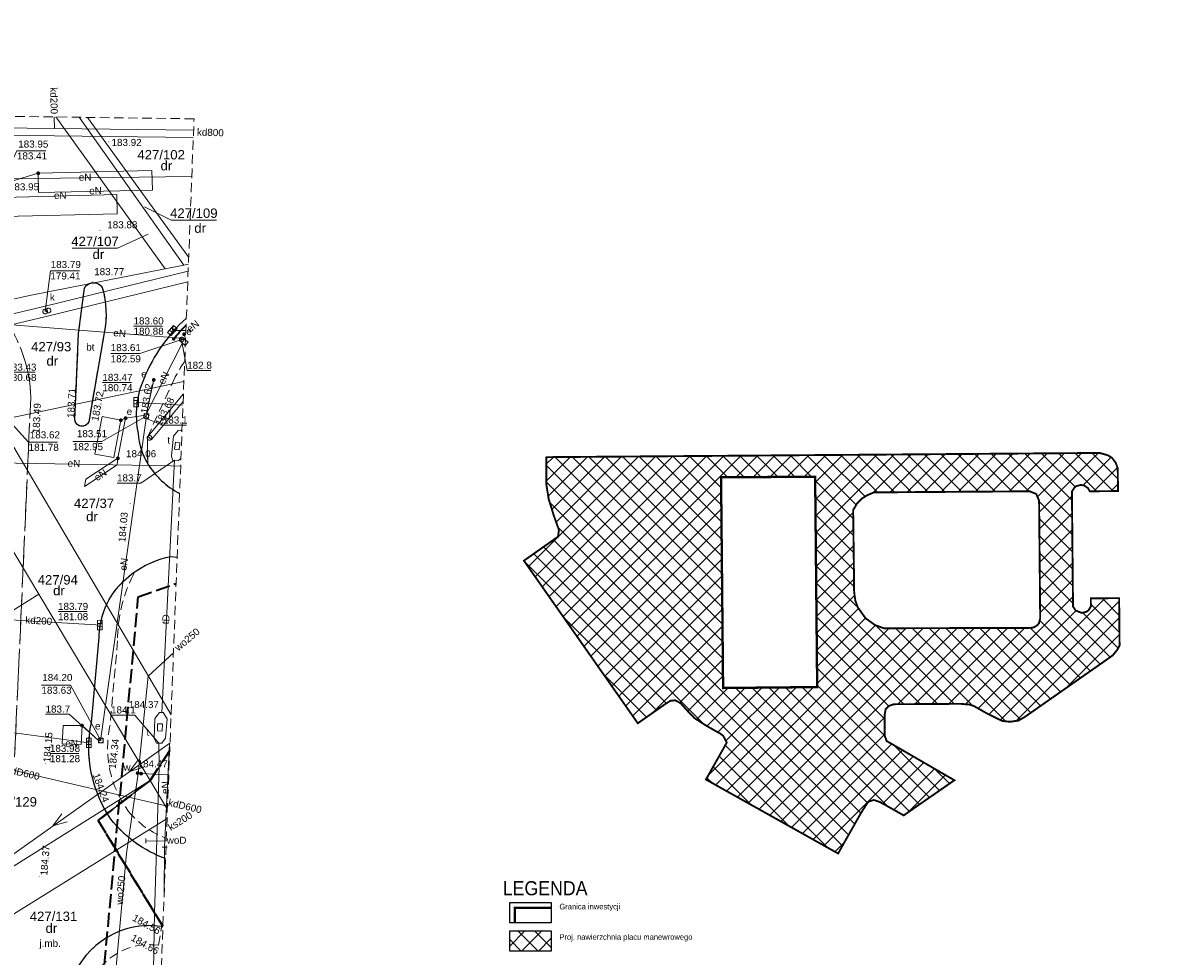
# Model space of a CAD drawing. Extents: x 8014 to 6635291, y -5609 to 5765892.
# Tile 92 of 158: x 6601312 to 6601434, y 5731761 to 5731860. Entities that reach past the tile are written whole.
import ezdxf
from ezdxf.enums import TextEntityAlignment as Align

# ---------------------------------------------------------------- set-up
doc = ezdxf.new("R2010")
doc.units = 0
for name, pattern in [('DASHED', [0.75, 0.5, -0.25]), ('HIDDEN', [0.375, 0.25, -0.125]), ('PRZER1-1', [1, 0.5, -0.5]), ('PRZER2-1', [1.5, 1, -0.5]), ('PRZER3-1', [2, 1.5, -0.5]), ('PRZER3-2', [2.5, 1.5, -1]), ('SOLID_LINE', [0])]:
    doc.linetypes.add(name, pattern=pattern)
doc.layers.get('0').update_dxf_attribs({"linetype": 'CONTINUOUS'})
for name, color, linetype in [('-granica', 12, 'DASHED'), ('A_opis', 7, 'CONTINUOUS'), ('a_zieleń', 80, 'CONTINUOUS'), ('Wiaty', 2, 'CONTINUOUS'), ('Wymiarowanie', 7, 'CONTINUOUS')]:
    doc.layers.add(name, color=color, linetype=linetype)
for name, color, linetype, lineweight in [('EGDE_O', 7, 'CONTINUOUS', 18), ('GESDZI', 7, 'CONTINUOUS', 18), ('GESDZI_O', 7, 'CONTINUOUS', 18), ('GESJOB', 7, 'CONTINUOUS', 35), ('GSLKEK', 7, 'CONTINUOUS', 18), ('GSLKOG', 7, 'CONTINUOUS', 35), ('GSLKRW', 7, 'CONTINUOUS', 25), ('GSPIPD', 7, 'CONTINUOUS', 18), ('GSPWPS', 7, 'CONTINUOUS', 13), ('GSPWPS_O', 7, 'CONTINUOUS', 13), ('GSSINN', 7, 'CONTINUOUS', 18), ('GSSINN_O', 7, 'CONTINUOUS', 18), ('GSSKOA', 7, 'CONTINUOUS', 18), ('GSSKOD', 7, 'CONTINUOUS', 18), ('GULLOB', 7, 'CONTINUOUS', 35), ('GUPIKP', 7, 'CONTINUOUS', 18), ('GUPIWZ', 7, 'CONTINUOUS', 18), ('GUPIWZ_O', 7, 'CONTINUOUS', 18), ('GUPPRZ_O', 7, 'CONTINUOUS', 18), ('GUPZCP', 7, 'CONTINUOUS', 18), ('GUSIKP', 7, 'CONTINUOUS', 18), ('OTKJ_O', 7, 'CONTINUOUS', 18)]:
    doc.layers.add(name, color=color, linetype=linetype, lineweight=lineweight)
for name, color, linetype, lineweight, true_color in [('EGUG_O', 7, 'CONTINUOUS', 18, 0x008000), ('GESUZY', 7, 'CONTINUOUS', 18, 0x008000), ('GOSRBG', 4, 'CONTINUOUS', 35, 0x00ffff), ('GULEPR', 1, 'CONTINUOUS', 18, 0xff0000), ('GULEPR_O', 1, 'CONTINUOUS', 18, 0xff0000), ('GULKPR', 7, 'CONTINUOUS', 18, 0x803300), ('GULKPR_O', 7, 'CONTINUOUS', 18, 0x803300), ('GULTPR', 7, 'CONTINUOUS', 18, 0xff9100), ('GULTPR_O', 7, 'CONTINUOUS', 18, 0xff9100), ('GULWPR', 5, 'CONTINUOUS', 18, 0x0000ff), ('GULWPR_O', 5, 'CONTINUOUS', 18, 0x0000ff), ('GUPEUT', 1, 'CONTINUOUS', 18, 0xff0000), ('GUPEUT_O', 1, 'CONTINUOUS', 18, 0xff0000), ('GUPKKS', 7, 'CONTINUOUS', 18, 0x803300), ('GUPKSD', 7, 'CONTINUOUS', 18, 0x803300), ('GUPWZA', 5, 'CONTINUOUS', 18, 0x0000ff), ('GUPWZA_O', 5, 'CONTINUOUS', 18, 0x0000ff), ('SUEP_O', 1, 'CONTINUOUS', 18, 0xff0000), ('SUKP_O', 7, 'CONTINUOUS', 18, 0x803300), ('SUWP_O', 5, 'CONTINUOUS', 18, 0x0000ff)]:
    doc.layers.add(name, color=color, linetype=linetype, lineweight=lineweight, true_color=true_color)
doc.styles.add('Arial', font='arial.ttf')
doc.styles.add('ArialCE', font='arial.ttf')

# ---------------------------------------------------------------- blocks, each defined once
blk = doc.blocks.new('D_GUPIWZ1_3')
at = {"color": 0}
blk.add_lwpolyline([(0.375, -0.25), (-0.375, -0.25), (-0.375, 0.25), (0.375, 0.25)], close=True, dxfattribs=at)
blk = doc.blocks.new('D_GUPZCP1')
at = {"color": 0}
blk.add_lwpolyline([(0, 0.25), (0, -0.25)], dxfattribs=at)
blk = doc.blocks.new('D_GUPKKS1')
at = {"color": 0}
blk.add_lwpolyline([(0.5, -0.25), (-0.5, -0.25), (-0.5, 0.25), (0.5, 0.25)], close=True, dxfattribs=at)
for points in [[(-0.175, -0.25), (-0.175, 0.25)], [(0.175, -0.25), (0.175, 0.25)]]:
    blk.add_lwpolyline(points, dxfattribs=at)
blk = doc.blocks.new('D_GUPIWZ1_1')
at = {"color": 0}
blk.add_lwpolyline([(0, 0.25), (0.064705, 0.241481), (0.125, 0.216506), (0.176777, 0.176777), (0.216506, 0.125), (0.241481, 0.064705), (0.25, 0), (0.241481, -0.064705), (0.216506, -0.125), (0.176777, -0.176777), (0.125, -0.216506), (0.064705, -0.241481), (0, -0.25), (-0.064705, -0.241481), (-0.125, -0.216506), (-0.176777, -0.176777), (-0.216506, -0.125), (-0.241481, -0.064705), (-0.25, 0), (-0.241481, 0.064705), (-0.216506, 0.125), (-0.176777, 0.176777), (-0.125, 0.216506), (-0.064705, 0.241481)], close=True, dxfattribs=at)
blk = doc.blocks.new('D_GSPWPS1')
blk.add_hatch(color=0).paths.add_polyline_path([(-0.045, 0), (-0.043467, -0.011647), (-0.038971, -0.0225), (-0.03182, -0.03182), (-0.0225, -0.038971), (-0.011647, -0.043467), (0, -0.045), (0.011647, -0.043467), (0.0225, -0.038971), (0.03182, -0.03182), (0.038971, -0.0225), (0.043467, -0.011647), (0.045, 0), (0.043467, 0.011647), (0.038971, 0.0225), (0.03182, 0.03182), (0.0225, 0.038971), (0.011647, 0.043467), (0, 0.045), (-0.011647, 0.043467), (-0.0225, 0.038971), (-0.03182, 0.03182), (-0.038971, 0.0225), (-0.043467, 0.011647)])
blk = doc.blocks.new('D_GUPKSD1_1')
at = {"color": 0}
blk.add_lwpolyline([(0, 0.25), (0.064705, 0.241481), (0.125, 0.216506), (0.176777, 0.176777), (0.216506, 0.125), (0.241481, 0.064705), (0.25, 0), (0.241481, -0.064705), (0.216506, -0.125), (0.176777, -0.176777), (0.125, -0.216506), (0.064705, -0.241481), (0, -0.25), (-0.064705, -0.241481), (-0.125, -0.216506), (-0.176777, -0.176777), (-0.216506, -0.125), (-0.241481, -0.064705), (-0.25, 0), (-0.241481, 0.064705), (-0.216506, 0.125), (-0.176777, 0.176777), (-0.125, 0.216506), (-0.064705, 0.241481)], close=True, dxfattribs=at)
blk = doc.blocks.new('D_GUPEUT1')
blk.add_hatch(color=0).paths.add_polyline_path([(-0.2, 0), (-0.193185, -0.051764), (-0.173205, -0.1), (-0.141421, -0.141421), (-0.1, -0.173205), (-0.051764, -0.193185), (0, -0.2), (0.051764, -0.193185), (0.1, -0.173205), (0.141421, -0.141421), (0.173205, -0.1), (0.193185, -0.051764), (0.2, 0), (0.193185, 0.051764), (0.173205, 0.1), (0.141421, 0.141421), (0.1, 0.173205), (0.051764, 0.193185), (0, 0.2), (-0.051764, 0.193185), (-0.1, 0.173205), (-0.141421, 0.141421), (-0.173205, 0.1), (-0.193185, 0.051764)])
blk = doc.blocks.new('D_GUPIWZ1_2')
at = {"color": 0}
blk.add_lwpolyline([(-0.25, -0.25), (0.25, -0.25), (0.25, 0.25), (-0.25, 0.25)], close=True, dxfattribs=at)
blk = doc.blocks.new('D_GUPIKP1_1')
at = {"color": 0}
blk.add_lwpolyline([(0, 0.25), (0.064705, 0.241481), (0.125, 0.216506), (0.176777, 0.176777), (0.216506, 0.125), (0.241481, 0.064705), (0.25, 0), (0.241481, -0.064705), (0.216506, -0.125), (0.176777, -0.176777), (0.125, -0.216506), (0.064705, -0.241481), (0, -0.25), (-0.064705, -0.241481), (-0.125, -0.216506), (-0.176777, -0.176777), (-0.216506, -0.125), (-0.241481, -0.064705), (-0.25, 0), (-0.241481, 0.064705), (-0.216506, 0.125), (-0.176777, 0.176777), (-0.125, 0.216506), (-0.064705, 0.241481)], close=True, dxfattribs=at)
blk = doc.blocks.new('D_GUPWZA1')
blk.add_hatch(color=0).paths.add_polyline_path([(-0.2, 0), (-0.193185, -0.051764), (-0.173205, -0.1), (-0.141421, -0.141421), (-0.1, -0.173205), (-0.051764, -0.193185), (0, -0.2), (0.051764, -0.193185), (0.1, -0.173205), (0.141421, -0.141421), (0.173205, -0.1), (0.193185, -0.051764), (0.2, 0), (0.193185, 0.051764), (0.173205, 0.1), (0.141421, 0.141421), (0.1, 0.173205), (0.051764, 0.193185), (0, 0.2), (-0.051764, 0.193185), (-0.1, 0.173205), (-0.141421, 0.141421), (-0.173205, 0.1), (-0.193185, 0.051764)])
blk = doc.blocks.new('D_GSPIPD1')
at = {"color": 0}
blk.add_lwpolyline([(0, 0.25), (0.064705, 0.241481), (0.125, 0.216506), (0.176777, 0.176777), (0.216506, 0.125), (0.241481, 0.064705), (0.25, 0), (0.241481, -0.064705), (0.216506, -0.125), (0.176777, -0.176777), (0.125, -0.216506), (0.064705, -0.241481), (0, -0.25), (-0.064705, -0.241481), (-0.125, -0.216506), (-0.176777, -0.176777), (-0.216506, -0.125), (-0.241481, -0.064705), (-0.25, 0), (-0.241481, 0.064705), (-0.216506, 0.125), (-0.176777, 0.176777), (-0.125, 0.216506), (-0.064705, 0.241481)], close=True, dxfattribs=at)
blk = doc.blocks.new('D_SUEP1')
at = {"color": 0}
blk.add_lwpolyline([(-0.75, -0.5), (0.75, 0), (-0.75, 0.5)], dxfattribs=at)
blk = doc.blocks.new('D_GSLKOG1')
blk.add_hatch(color=0).paths.add_polyline_path([(-0.175, 0), (-0.169037, -0.045293), (-0.151554, -0.0875), (-0.123744, -0.123744), (-0.0875, -0.151554), (-0.045293, -0.169037), (0, -0.175), (0.045293, -0.169037), (0.0875, -0.151554), (0.123744, -0.123744), (0.151554, -0.0875), (0.169037, -0.045293), (0.175, 0), (0.169037, 0.045293), (0.151554, 0.0875), (0.123744, 0.123744), (0.0875, 0.151554), (0.045293, 0.169037), (0, 0.175), (-0.045293, 0.169037), (-0.0875, 0.151554), (-0.123744, 0.123744), (-0.151554, 0.0875), (-0.169037, 0.045293)])
blk = doc.blocks.new('D_KTOK03')
at = {"color": 0}
blk.add_lwpolyline([(-0.75, -0.25), (0, 0.25), (0.75, -0.25)], dxfattribs=at)
blk = doc.blocks.new('D_GSLKEK2')
at = {"color": 0}
blk.add_lwpolyline([(0, 0.25), (0, -0.25)], dxfattribs=at)

msp = doc.modelspace()

# ---------------------------------------------------------------- hatches: boundary and pattern name
at = {"layer": 'a_zieleń', "transparency": 33554687}
h = msp.add_hatch(dxfattribs=at)
h.set_pattern_fill('ANSI31', color=256, scale=2, angle=0.54156)
h.set_pattern_definition([(45.54155787, (6600987.53512, 5732094.77134), (-0.1784396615, 0.175097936), [])])
edge = h.paths.add_edge_path()
edge.add_line((6601184.523, 5731785.715), (6601184.767, 5731785.473))
edge.add_line((6601184.767, 5731785.473), (6601208.79, 5731802.27))
edge.add_line((6601208.79, 5731802.27), (6601211.05, 5731814.48))
edge.add_line((6601211.05, 5731814.48), (6601142.151, 5731813.823))
edge.add_arc((6601143.698, 5731819.102), 5.501, 253.66034, 270.54751)
edge.add_line((6601143.751, 5731813.601), (6601191.034, 5731814.053))
edge.add_arc((6601191.122, 5731812.113), 1.942, 359.83741, 92.59397, ccw=False)
edge.add_line((6601193.063, 5731812.108), (6601193.074, 5731811.004))
edge.add_line((6601193.074, 5731811.004), (6601197.383, 5731811.045))
edge.add_line((6601197.383, 5731811.045), (6601197.425, 5731806.621))
edge.add_line((6601197.425, 5731806.621), (6601199.732, 5731806.642))
edge.add_line((6601199.732, 5731806.642), (6601199.803, 5731799.171))
edge.add_line((6601199.803, 5731799.171), (6601197.516, 5731797.165))
edge.add_line((6601197.516, 5731797.165), (6601194.216, 5731797.133))
edge.add_line((6601194.216, 5731797.133), (6601194.251, 5731793.47))
edge.add_arc((6601191.538, 5731793.658), 2.72, 281.08945, 356.03579, ccw=False)
edge.add_line((6601192.061, 5731790.989), (6601185.152, 5731786.156))
edge.add_arc((71774552.687, -87417922.681), 113685689.918, 124.97904394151, 124.97904432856)
h.paths.add_polyline_path([(6601204.906, 5731809.178), (6601202.577, 5731808.579), (6601203.741, 5731808.879)], flags=16)
at = {"layer": 'Wymiarowanie', "transparency": 33554687}
h = msp.add_hatch(dxfattribs=at)
h.set_pattern_fill('ANSI37', color=8, scale=0.4, style=0)
h.paths.add_polyline_path([(6601367.455, 5731813.607), (6601426.258, 5731814.055), (6601427.13, 5731813.812), (6601427.602, 5731813.515), (6601427.982, 5731813.007), (6601428.188, 5731812.412), (6601428.22, 5731810.004), (6601425.222, 5731809.975), (6601425.028, 5731810.315), (6601424.615, 5731810.597), (6601424.274, 5731810.657), (6601423.775, 5731810.524), (6601423.592, 5731810.369), (6601423.32, 5731809.957), (6601423.437, 5731797.727), (6601423.73, 5731797.292), (6601424.385, 5731797.048), (6601424.867, 5731797.172), (6601425.084, 5731797.332), (6601425.339, 5731797.747), (6601425.331, 5731798.595), (6601428.338, 5731798.623), (6601428.386, 5731793.607), (6601428.16, 5731793.165), (6601427.674, 5731792.553), (6601426.502, 5731791.723), (6601418.349, 5731786.019), (6601417.634, 5731785.604), (6601416.754, 5731785.48), (6601415.924, 5731785.561), (6601414.359, 5731786.327), (6601412.889, 5731787.159), (6601412.475, 5731787.3), (6601411.49, 5731787.388), (6601404.395, 5731787.344), (6601403.89, 5731787.172), (6601403.528, 5731786.823), (6601403.406, 5731786.169), (6601403.427, 5731783.995), (6601403.625, 5731783.431), (6601404.082, 5731783.173), (6601410.827, 5731779.264), (6601405.439, 5731775.529), (6601402.931, 5731776.944), (6601402.265, 5731777.171), (6601401.663, 5731776.969), (6601400.904, 5731775.791), (6601398.468, 5731771.48), (6601384.422, 5731779.34), (6601386.63, 5731783.259), (6601386.476, 5731783.584), (6601386.258, 5731783.983), (6601385.964, 5731784.209), (6601384.498, 5731785.037), (6601383.178, 5731785.887), (6601382.501, 5731786.6), (6601381.736, 5731787.445), (6601381.165, 5731787.759), (6601380.65, 5731787.712), (6601380.107, 5731787.372), (6601377.179, 5731785.322), (6601365.075, 5731802.602), (6601368.274, 5731804.854), (6601368.721, 5731805.165), (6601368.75, 5731805.535), (6601368.796, 5731805.868), (6601368.251, 5731807.4), (6601367.706, 5731809.152), (6601367.452, 5731810.749)])
h.paths.add_polyline_path([(6601386.028, 5731811.469), (6601396.028, 5731811.524), (6601396.245, 5731789.167), (6601386.245, 5731789.07)])
h.paths.add_polyline_path([(6601418.829, 5731809.977), (6601419.529, 5731809.691), (6601419.829, 5731808.987), (6601419.948, 5731796.471), (6601419.819, 5731795.968), (6601419.662, 5731795.759), (6601419.274, 5731795.514), (6601418.958, 5731795.459), (6601403.344, 5731795.417), (6601402.405, 5731795.753), (6601401.39, 5731796.478), (6601400.563, 5731797.636), (6601400.3, 5731798.361), (6601400.17, 5731799.3), (6601400.146, 5731801.826), (6601400.068, 5731807.975), (6601400.461, 5731808.656), (6601400.956, 5731809.178), (6601401.572, 5731809.565), (6601402.28, 5731809.861)], flags=16)
h = msp.add_hatch(dxfattribs=at)
h.set_pattern_fill('ANSI37', color=8, scale=0.4, style=0)
h.set_pattern_definition([(45, (0.9736, -26.5843), (-0.8980256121, 0.8980256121), []), (135, (0.9736, -26.5843), (-0.8980256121, -0.8980256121), [])])
h.paths.add_polyline_path([(6601363.564, 5731763.258), (6601367.973, 5731763.258), (6601367.973, 5731761.098), (6601363.564, 5731761.098)])

# ---------------------------------------------------------------- linework, layer by layer
at = {"layer": '-granica', "linetype": 'HIDDEN', "lineweight": 0, "ltscale": 4, "const_width": 0.25}
msp.add_lwpolyline([(6601364.099, 5731764.126), (6601364.099, 5731765.702), (6601367.973, 5731765.702)], dxfattribs=at)
at = {"linetype": 'ByBlock'}
msp.add_lwpolyline([(6601363.564, 5731766.286), (6601367.973, 5731766.286), (6601367.973, 5731764.126), (6601363.564, 5731764.126)], close=True, dxfattribs=at)
at = {"color": 0, "linetype": 'ByBlock'}
msp.add_lwpolyline([(6601363.564, 5731763.258), (6601367.973, 5731763.258), (6601367.973, 5731761.098), (6601363.564, 5731761.098)], close=True, dxfattribs=at)
at = {"layer": 'EGDE_O', "color": 8, "linetype": 'Continuous', "lineweight": 13, "elevation": 10.8, "flags": 128}
for points in [[(6601324.751, 5731840.216), (6601327.58, 5731838.811), (6601332.4, 5731838.811)], [(6601325.133, 5731837.317), (6601321.893, 5731835.814), (6601317.073, 5731835.814)]]:
    msp.add_lwpolyline(points, dxfattribs=at)
at = {"layer": 'GESDZI', "color": 8, "linetype": 'Continuous', "lineweight": 18, "elevation": 10.22}
for points in [[(6601328.936, 5731821.654), (6601309.16, 5731817.51), (6601301.54, 5731819.06), (6601253.79, 5731809.13), (6601242.61, 5731805.35), (6601236.48, 5731814.72), (6601212.623, 5731851.194)], [(6601215.126, 5731851.16), (6601235.65, 5731818.76), (6601243.15, 5731819.76), (6601267.27, 5731822.96), (6601271.23, 5731823.49), (6601294.37, 5731826.56), (6601295.01, 5731826.85), (6601299.23, 5731827.8), (6601312.52, 5731830.78), (6601326.95, 5731833.63), (6601328.92, 5731834.01), (6601329.415, 5731834.107)], [(6601315.314, 5731849.77), (6601326.95, 5731833.63), (6601312.52, 5731830.78), (6601299.23, 5731827.8), (6601284.253, 5731850.201)], [(6601317.803, 5731849.736), (6601328.92, 5731834.01), (6601326.95, 5731833.63), (6601315.314, 5731849.77)], [(6601329.415, 5731834.107), (6601328.92, 5731834.01), (6601317.803, 5731849.736)], [(6601318.702, 5731849.723), (6601329.443, 5731834.821)], [(6601329.443, 5731834.821), (6601318.702, 5731849.723)], [(6601327.571, 5731786.206), (6601309.16, 5731817.51), (6601328.936, 5731821.654)], [(6601327.425, 5731782.414), (6601325.34, 5731779.25), (6601313.51, 5731799.03), (6601301.54, 5731819.06), (6601309.16, 5731817.51), (6601327.571, 5731786.206)], [(6601327.184, 5731776.167), (6601325.34, 5731779.25), (6601327.425, 5731782.414)], [(6601326.279, 5731752.654), (6601322.35, 5731750.19), (6601298.13, 5731734.98), (6601295.82, 5731760.73), (6601325.34, 5731779.25), (6601319.81, 5731774.99), (6601326.706, 5731763.747)], [(6601326.706, 5731763.747), (6601319.81, 5731774.99), (6601325.34, 5731779.25), (6601327.184, 5731776.167)]]:
    msp.add_lwpolyline(points, dxfattribs=at)
for points in [[(6601313.51, 5731799.03), (6601298.66, 5731789.71), (6601301.54, 5731819.06)], [(6601325.34, 5731779.25), (6601295.82, 5731760.73), (6601298.66, 5731789.71), (6601313.51, 5731799.03)]]:
    msp.add_lwpolyline(points, close=True, dxfattribs=at)
at = {"layer": 'GESJOB', "color": 8, "linetype": 'PRZER3-2', "lineweight": 35, "elevation": 10.22}
for points in [[(6601326.706, 5731763.747), (6601319.81, 5731774.99), (6601325.34, 5731779.25), (6601327.425, 5731782.414)], [(6601327.425, 5731782.414), (6601325.34, 5731779.25), (6601319.81, 5731774.99), (6601326.706, 5731763.747)]]:
    msp.add_lwpolyline(points, dxfattribs=at)
at = {"layer": 'GESUZY', "color": 8, "linetype": 'PRZER1-1', "lineweight": 18, "elevation": 10.08}
for points in [[(6601326.706, 5731763.747), (6601319.81, 5731774.99), (6601325.34, 5731779.25), (6601327.425, 5731782.414)], [(6601327.425, 5731782.414), (6601325.34, 5731779.25), (6601319.81, 5731774.99), (6601326.706, 5731763.747)]]:
    msp.add_lwpolyline(points, dxfattribs=at)
at = {"layer": 'GOSRBG', "color": 8, "linetype": 'PRZER2-1', "lineweight": 18, "elevation": 10.04}
msp.add_lwpolyline([(6601299.084, 5731734.247), (6601325.67, 5731736.853), (6601330.011, 5731849.566), (6601060.655, 5731853.302), (6601096.398, 5731719.42), (6601107.997, 5731690.995)], close=True, dxfattribs=at)
at = {"layer": 'GSLKEK', "color": 8, "linetype": 'Continuous', "lineweight": 18, "elevation": 10.18}
for points in [[(6601328.885, 5731820.326), (6601325.097, 5731815.813)], [(6601328.853, 5731819.511), (6601325.479, 5731815.491)]]:
    msp.add_lwpolyline(points, dxfattribs=at)
at = {"layer": 'GSLKOG', "color": 8, "linetype": 'Continuous', "lineweight": 35, "elevation": 10.18}
msp.add_lwpolyline([(6601327.851, 5731826.159, -0.0366325), (6601329.166, 5731827.624)], format="xyb", dxfattribs=at)
at = {"layer": 'GSLKRW', "color": 8, "linetype": 'Continuous', "lineweight": 25, "elevation": 10.18}
msp.add_lwpolyline([(6601318.359, 5731831.566, -0.5829433), (6601320.259, 5731831.63, -0.1190555), (6601320.472, 5731826.826), (6601318.822, 5731817.374, -0.7798729), (6601317.342, 5731817.569), (6601317.742, 5731826.767)], format="xyb", close=True, dxfattribs=at)
for points in [[(6601329.195, 5731828.378, 0.1128219), (6601324.702, 5731822.003, 0.1587757), (6601324.077, 5731816.114, 0.1189386), (6601325.09, 5731812.899, 0.1359837), (6601328.477, 5731809.751)], [(6601326.983, 5731770.945, -0.1429389), (6601321.179, 5731775.126, -0.2043327), (6601319.102, 5731785.406), (6601319.913, 5731794.42, -0.1539425), (6601321.537, 5731799.309, -0.0728857), (6601323.666, 5731801.375, -0.1134011), (6601327.549, 5731803.037), (6601328.216, 5731802.965)], [(6601326.702, 5731763.64, 0.0009125), (6601326.549, 5731763.713, 0.1080687), (6601322.82, 5731763.466, 0.3319245), (6601316.341, 5731754.604), (6601315.832, 5731747.037), (6601315.615, 5731735.867)]]:
    msp.add_lwpolyline(points, format="xyb", dxfattribs=at)
at = {"layer": 'GSSINN', "color": 8, "linetype": 'PRZER2-1', "lineweight": 18, "elevation": 10.3}
for points in [[(6601301.818, 5731832.92, -0.1828963), (6601307.645, 5731826.955, -0.1006633), (6601309.595, 5731820.247), (6601309.525, 5731808.138), (6601309.374, 5731800.269), (6601309.06, 5731795.075), (6601307.956, 5731781.931), (6601307.997, 5731781.929), (6601310.945, 5731781.754), (6601312.659, 5731819.936, 0.3155687), (6601302.335, 5731833.903)], [(6601318.359, 5731831.566, -0.5829433), (6601320.259, 5731831.63, -0.1190555), (6601320.472, 5731826.826), (6601318.822, 5731817.374, -0.7798729), (6601317.342, 5731817.569), (6601317.742, 5731826.767)]]:
    msp.add_lwpolyline(points, format="xyb", close=True, dxfattribs=at)
msp.add_lwpolyline([(6601328.477, 5731809.751, -0.1359837), (6601325.09, 5731812.899), (6601325.055, 5731815.726), (6601327.964, 5731822.03, -0.037602), (6601329.016, 5731823.748)], format="xyb", dxfattribs=at)
at = {"layer": 'GSSKOA', "color": 8, "linetype": 'PRZER3-1', "lineweight": 18, "elevation": 10.18}
for points in [[(6601307.827, 5731735.104, -0.0313202), (6601308.569, 5731755.153, 0.1426429), (6601307.806, 5731760.87, 0.3315909), (6601298.398, 5731766.626), (6601297.609, 5731772.963), (6601301.205, 5731773.35, 0.0811927), (6601304.319, 5731775.194, 0.2031393), (6601307.936, 5731781.697), (6601307.956, 5731781.931), (6601310.945, 5731781.754), (6601312.659, 5731819.936, 0.3155687), (6601302.335, 5731833.903)], [(6601318.359, 5731831.566, -0.5829433), (6601320.259, 5731831.63)], [(6601318.359, 5731831.566), (6601317.742, 5731826.767), (6601317.342, 5731817.569, 0.7798729), (6601318.822, 5731817.374), (6601320.472, 5731826.826, 0.1190555), (6601320.259, 5731831.63)], [(6601329.195, 5731828.378, 0.1128219), (6601324.702, 5731822.003, 0.1587757), (6601324.077, 5731816.114)], [(6601328.477, 5731809.751, -0.1359837), (6601325.09, 5731812.899, -0.1189386), (6601324.077, 5731816.114)], [(6601321.537, 5731799.309, -0.0728857), (6601323.666, 5731801.375, -0.1134011), (6601327.549, 5731803.037), (6601328.216, 5731802.965)], [(6601321.537, 5731799.309, 0.1539425), (6601319.913, 5731794.42), (6601319.102, 5731785.406, 0.2043327), (6601321.179, 5731775.126, 0.1429389), (6601326.983, 5731770.945)], [(6601326.702, 5731763.64, 0.0009125), (6601326.549, 5731763.713, 0.1080687), (6601322.82, 5731763.466, 0.3319245), (6601316.341, 5731754.604), (6601315.832, 5731747.037), (6601315.615, 5731735.867)]]:
    msp.add_lwpolyline(points, format="xyb", dxfattribs=at)
at = {"layer": 'GSSKOD', "color": 8, "linetype": 'PRZER2-1', "lineweight": 18, "elevation": 10.18}
for points in [[(6601329.195, 5731828.378, 0.1128219), (6601324.702, 5731822.003, 0.1587757), (6601324.077, 5731816.114, 0.1189386), (6601325.09, 5731812.899), (6601325.084, 5731813.377), (6601325.055, 5731815.726), (6601327.964, 5731822.03, -0.037602), (6601329.016, 5731823.748)], [(6601326.983, 5731770.945, -0.1429389), (6601321.179, 5731775.126, -0.2043327), (6601319.102, 5731785.406), (6601319.913, 5731794.42, -0.1609564), (6601321.537, 5731799.309, -0.0709773), (6601323.666, 5731801.375), (6601323.577, 5731801.132, 0.1210211), (6601321.891, 5731794.089), (6601321.076, 5731785.06, 0.2172236), (6601323.063, 5731775.95, 0.13606), (6601327.066, 5731773.093)], [(6601326.549, 5731763.713, 0.1080687), (6601322.82, 5731763.466, 0.3319245), (6601316.341, 5731754.604), (6601315.832, 5731747.037), (6601315.615, 5731735.867)], [(6601317.603, 5731736.062, -0.0226552), (6601318.393, 5731754.981, -0.1495705), (6601319.716, 5731758.901, -0.2838141), (6601326.241, 5731761.729), (6601326.547, 5731763.574), (6601326.549, 5731763.713)]]:
    msp.add_lwpolyline(points, format="xyb", dxfattribs=at)
at = {"layer": 'GULEPR', "color": 8, "linetype": 'Continuous', "lineweight": 18, "elevation": 10.14}
for points in [[(6601304.58, 5731843.12), (6601329.774, 5731843.429)], [(6601309.62, 5731842.72), (6601309.83, 5731842.69), (6601313.46, 5731843.78)], [(6601328.7, 5731826.11), (6601328.55, 5731826.25), (6601306.14, 5731828.02), (6601305.79, 5731828.21)], [(6601324.93, 5731817.95), (6601324.96, 5731818.26), (6601328.76, 5731825.7), (6601328.7, 5731826.11)], [(6601328.7, 5731826.11), (6601329.12, 5731826.11), (6601328.96, 5731826.67)], [(6601328.7, 5731826.11), (6601329.107, 5731826.11)], [(6601324.93, 5731817.95), (6601324.96, 5731818.26), (6601325.73, 5731821.82)], [(6601324.93, 5731817.95), (6601324.91, 5731817.7), (6601320.09, 5731783.73), (6601320.12, 5731783.5)], [(6601322.74, 5731817.75), (6601321.92, 5731813.49)], [(6601322.74, 5731817.75), (6601322.23, 5731817.53)], [(6601324.93, 5731817.95), (6601324.64, 5731818.03), (6601322.74, 5731817.75)], [(6601306.96, 5731813.04), (6601327.54, 5731812.69), (6601328.589, 5731812.652)], [(6601320.12, 5731783.5), (6601319.86, 5731783.5), (6601318.94, 5731784.33), (6601318.11, 5731785.08)], [(6601294.48, 5731759.85), (6601327.456, 5731783.223)], [(6601326.89, 5731772.14), (6601327.42, 5731783.15), (6601327.454, 5731783.178)], [(6601326.843, 5731767.312), (6601326.89, 5731772.14)]]:
    msp.add_lwpolyline(points, dxfattribs=at)
for points in [[(6601313.46, 5731843.78), (6601325.54, 5731844.08), (6601325.59, 5731841.99), (6601313.49, 5731841.72)], [(6601309.77, 5731841.19), (6601321.82, 5731841.51), (6601321.85, 5731839.47), (6601309.83, 5731839.18)], [(6601322.23, 5731817.53), (6601320.26, 5731817.93), (6601319.47, 5731813.94), (6601321.5, 5731813.58)], [(6601321.92, 5731813.49), (6601321.83, 5731812.8), (6601318.38, 5731810.5), (6601318.5, 5731811.25)], [(6601318.11, 5731785.08), (6601316.11, 5731785.1), (6601315.98, 5731783.13), (6601318.02, 5731783.08)]]:
    msp.add_lwpolyline(points, close=True, dxfattribs=at)
at = {"layer": 'GULEPR', "color": 8, "linetype": 'PRZER3-1', "lineweight": 18, "elevation": 10.14}
msp.add_lwpolyline([(6601305.049, 5731734.832), (6601304.829, 5731741.217), (6601305.745, 5731756.226), (6601305.147, 5731757.072), (6601305.157, 5731757.915), (6601320.32, 5731757.703), (6601324.091, 5731798.764), (6601328.109, 5731800.188)], dxfattribs=at)
at = {"layer": 'GULKPR', "color": 8, "linetype": 'Continuous', "lineweight": 18, "elevation": 10.14}
for points in [[(6601272.798, 5731850.36), (6601273.983, 5731849.773), (6601275.57, 5731848.994), (6601306.447, 5731848.646), (6601315.177, 5731848.547), (6601329.965, 5731848.377)], [(6601271.419, 5731850.149), (6601273.629, 5731849.056), (6601275.38, 5731848.196), (6601306.438, 5731847.846), (6601315.168, 5731847.747), (6601329.934, 5731847.577)], [(6601315.143, 5731849.772), (6601315.168, 5731848.549)], [(6601284.936, 5731822.678), (6601289.134, 5731823.701), (6601314.054, 5731829.633), (6601329.387, 5731833.375)], [(6601285.197, 5731821.609), (6601289.392, 5731822.632), (6601314.312, 5731828.563), (6601329.343, 5731832.232)], [(6601327.71, 5731827.07), (6601327.985, 5731827.07), (6601329.144, 5731827.07)], [(6601323.86, 5731819.45), (6601324.11, 5731819.43), (6601328.838, 5731819.119)], [(6601320, 5731795.76), (6601319.559, 5731795.786), (6601307.45, 5731796.5)], [(6601318.83, 5731783.24), (6601318.58, 5731783.273), (6601306.85, 5731784.84)], [(6601306.64, 5731781.3), (6601323.03, 5731777.471)], [(6601323.03, 5731777.471), (6601327.197, 5731776.498)], [(6601282.83, 5731747.62), (6601286.2, 5731749.73), (6601327.147, 5731775.2)]]:
    msp.add_lwpolyline(points, dxfattribs=at)
at = {"layer": 'GULLOB', "color": 8, "linetype": 'Continuous', "lineweight": 35, "elevation": 10.12}
msp.add_lwpolyline([(6601328.64, 5731816.406), (6601328.738, 5731816.526)], dxfattribs=at)
at = {"layer": 'GULLOB', "color": 8, "linetype": 'PRZER3-1', "lineweight": 35, "elevation": 10.12}
msp.add_lwpolyline([(6601305.049, 5731734.832), (6601304.829, 5731741.217), (6601305.745, 5731756.226), (6601305.147, 5731757.072), (6601305.157, 5731757.915), (6601320.32, 5731757.703), (6601324.091, 5731798.764), (6601328.109, 5731800.188)], dxfattribs=at)
at = {"layer": 'GULTPR', "color": 8, "linetype": 'Continuous', "lineweight": 18, "elevation": 10.14}
for points in [[(6601327.943, 5731813.281), (6601326.589, 5731786.47)], [(6601326.264, 5731783.213), (6601326.313, 5731780.733)], [(6601325.825, 5731765.181), (6601326.294, 5731780.703)], [(6601325.462, 5731743.31), (6601325.6, 5731752.935), (6601325.804, 5731765.221)]]:
    msp.add_lwpolyline(points, dxfattribs=at)
at = {"layer": 'GULWPR', "color": 8, "linetype": 'Continuous', "lineweight": 18, "elevation": 10.14}
for points in [[(6601327.825, 5731792.822), (6601325.12, 5731790.34), (6601324.06, 5731779.98)], [(6601324.06, 5731779.98), (6601322.84, 5731771.47), (6601321.13, 5731752.85)], [(6601324.06, 5731779.98), (6601324.39, 5731779.97), (6601327.326, 5731779.852)], [(6601324.892, 5731772.814), (6601327.055, 5731772.804)]]:
    msp.add_lwpolyline(points, dxfattribs=at)
at = {"layer": 'GUPPRZ_O', "color": 8, "linetype": 'Continuous', "lineweight": 13, "elevation": 10.8, "flags": 128}
for points in [[(6601309.62, 5731842.72), (6601311.192, 5731846.171), (6601314.272, 5731846.171)], [(6601314.183, 5731829.098), (6601314.744, 5731833.416), (6601317.824, 5731833.416)], [(6601323.579, 5731827.539), (6601326.659, 5731827.539)], [(6601328.7, 5731826.11), (6601324.235, 5731824.612), (6601321.155, 5731824.612)], [(6601328.76, 5731825.7), (6601329.284, 5731822.824), (6601331.804, 5731822.824)], [(6601310.06, 5731822.626), (6601313.14, 5731822.626)], [(6601320.271, 5731821.538), (6601323.351, 5731821.538)], [(6601308.56, 5731819.4), (6601312.433, 5731815.196), (6601315.513, 5731815.196)], [(6601324.93, 5731817.95), (6601320.213, 5731815.271), (6601317.133, 5731815.271)], [(6601324.91, 5731817.7), (6601326.697, 5731817.009), (6601329.217, 5731817.009)], [(6601327.943, 5731813.281), (6601324.347, 5731810.855), (6601321.827, 5731810.855)], [(6601315.557, 5731797.198), (6601318.637, 5731797.198)], [(6601320.12, 5731783.5), (6601316.876, 5731789.377), (6601313.796, 5731789.377)], [(6601319.86, 5731783.5), (6601316.75, 5731786.287), (6601314.23, 5731786.287)], [(6601326.264, 5731783.213), (6601323.714, 5731786.189), (6601321.194, 5731786.189)], [(6601314.693, 5731782.108), (6601317.773, 5731782.108)]]:
    msp.add_lwpolyline(points, dxfattribs=at)
at = {"layer": 'GUSIKP', "color": 8, "linetype": 'Continuous', "lineweight": 18, "elevation": 10.14}
msp.add_lwpolyline([(6601328.733, 5731816.394), (6601328.31, 5731816.439), (6601327.841, 5731815.85), (6601327.603, 5731813.745), (6601327.732, 5731813.297), (6601328.364, 5731813.24), (6601328.62, 5731813.466)], dxfattribs=at)
msp.add_lwpolyline([(6601326.339, 5731786.465), (6601325.861, 5731785.845), (6601325.773, 5731783.753), (6601326.014, 5731783.218), (6601326.604, 5731783.209), (6601326.993, 5731783.747), (6601327.162, 5731785.801), (6601326.719, 5731786.462)], close=True, dxfattribs=at)
at = {"layer": 'Wiaty', "color": 10, "linetype": 'DASHED', "ltscale": 2, "const_width": 0.25}
msp.add_lwpolyline([(6601386.028, 5731811.469), (6601396.028, 5731811.524), (6601396.245, 5731789.167), (6601386.245, 5731789.07), (6601386.028, 5731811.469)], dxfattribs=at)
at = {"layer": 'Wymiarowanie', "const_width": 0.2}
for points in [[(6601367.385, 5731813.606), (6601426.258, 5731814.055), (6601427.13, 5731813.812), (6601427.602, 5731813.515), (6601427.982, 5731813.007), (6601428.188, 5731812.412), (6601428.22, 5731810.004), (6601425.222, 5731809.975), (6601425.028, 5731810.315), (6601424.615, 5731810.597), (6601424.274, 5731810.657), (6601423.775, 5731810.524), (6601423.592, 5731810.369), (6601423.32, 5731809.957), (6601423.437, 5731797.727), (6601423.73, 5731797.292), (6601424.385, 5731797.048), (6601424.867, 5731797.172), (6601425.084, 5731797.332), (6601425.339, 5731797.747), (6601425.331, 5731798.595), (6601428.338, 5731798.623), (6601428.386, 5731793.607), (6601428.16, 5731793.165), (6601427.674, 5731792.553), (6601426.502, 5731791.723), (6601418.349, 5731786.019), (6601417.634, 5731785.604), (6601416.754, 5731785.48), (6601415.924, 5731785.561), (6601414.359, 5731786.327), (6601412.889, 5731787.159), (6601412.475, 5731787.3), (6601411.49, 5731787.388), (6601404.395, 5731787.344), (6601403.89, 5731787.172), (6601403.528, 5731786.823), (6601403.406, 5731786.169), (6601403.427, 5731783.995), (6601403.625, 5731783.431), (6601404.082, 5731783.173), (6601410.827, 5731779.264), (6601405.439, 5731775.529), (6601402.931, 5731776.944), (6601402.265, 5731777.171), (6601401.663, 5731776.969), (6601400.904, 5731775.791), (6601398.468, 5731771.48), (6601384.422, 5731779.34), (6601386.63, 5731783.259), (6601386.476, 5731783.584), (6601386.258, 5731783.983), (6601385.964, 5731784.209), (6601384.498, 5731785.037), (6601383.178, 5731785.887), (6601382.501, 5731786.6), (6601381.736, 5731787.445), (6601381.165, 5731787.759), (6601380.65, 5731787.712), (6601380.107, 5731787.372), (6601377.179, 5731785.322), (6601365.075, 5731802.602), (6601368.274, 5731804.854), (6601368.721, 5731805.165), (6601368.75, 5731805.535), (6601368.796, 5731805.868), (6601368.251, 5731807.4), (6601367.706, 5731809.152), (6601367.452, 5731810.749), (6601367.455, 5731813.607)], [(6601418.829, 5731809.977), (6601419.529, 5731809.691), (6601419.829, 5731808.987), (6601419.948, 5731796.471), (6601419.819, 5731795.968), (6601419.662, 5731795.759), (6601419.274, 5731795.514), (6601418.958, 5731795.459), (6601403.344, 5731795.417), (6601402.405, 5731795.753), (6601401.39, 5731796.478), (6601400.563, 5731797.636), (6601400.3, 5731798.361), (6601400.17, 5731799.3), (6601400.146, 5731801.826), (6601400.068, 5731807.975), (6601400.461, 5731808.656), (6601400.956, 5731809.178), (6601401.572, 5731809.565), (6601402.28, 5731809.861), (6601418.829, 5731809.977)]]:
    msp.add_lwpolyline(points, dxfattribs=at)

# ---------------------------------------------------------------- block references
at = {"layer": 'GSLKEK', "color": 8, "linetype": 'Continuous', "lineweight": 18, "rotation": 229.9936123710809}
for name, p in [('D_KTOK03', (6601327.202, 5731817.933, 10.18)), ('D_KTOK03', (6601327.202, 5731817.933, 10.18)), ('D_GSLKEK2', (6601325.288, 5731815.652, 10.18))]:
    msp.add_blockref(name, p, dxfattribs=at)
at = {"layer": 'GSLKOG', "color": 8, "linetype": 'Continuous', "lineweight": 35, "rotation": 50.13095676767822}
msp.add_blockref('D_GSLKOG1', (6601327.851, 5731826.159, 10.18), dxfattribs=at)
at = {"layer": 'GSPIPD', "color": 8, "linetype": 'Continuous', "lineweight": 18}
msp.add_blockref('D_GSPIPD1', (6601325.288, 5731815.652, 10.2), dxfattribs=at)
at = {"layer": 'GSPWPS', "color": 8, "linetype": 'Continuous', "lineweight": 13}
for p in [(6601320.961, 5731847.125, 10.08), (6601320.038, 5731837.682, 10.08), (6601319.259, 5731832.238, 10.08), (6601312.659, 5731819.936, 10.08), (6601317.342, 5731817.569, 10.08), (6601318.822, 5731817.374, 10.08), (6601323.9, 5731817.325, 10.08), (6601325.055, 5731815.726, 10.08), (6601323.223, 5731808.696, 10.08), (6601314.193, 5731781.009, 10.08), (6601319.111, 5731779.953, 10.08), (6601321.09, 5731780.244, 10.08), (6601313.572, 5731769.058, 10.08), (6601326.549, 5731763.713, 10.08), (6601326.575, 5731763.752, 10.08), (6601326.241, 5731761.729, 10.08)]:
    msp.add_blockref('D_GSPWPS1', p, dxfattribs=at)
at = {"layer": 'GULEPR', "color": 8, "linetype": 'Continuous', "lineweight": 18, "rotation": 215.3293067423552}
for p in [(6601323.781, 5731780.619, 10.14), (6601315.622, 5731774.836, 10.14)]:
    msp.add_blockref('D_SUEP1', p, dxfattribs=at)
at = {"layer": 'GUPEUT', "color": 8, "linetype": 'Continuous', "lineweight": 18}
for p in [(6601313.46, 5731843.78, 10.16), (6601328.96, 5731826.67, 10.16), (6601325.73, 5731821.82, 10.16), (6601322.23, 5731817.53, 10.16), (6601322.74, 5731817.75, 10.16), (6601321.92, 5731813.49, 10.16), (6601318.11, 5731785.08, 10.16)]:
    msp.add_blockref('D_GUPEUT1', p, dxfattribs=at)
at = {"layer": 'GUPIKP', "color": 8, "linetype": 'Continuous', "lineweight": 18}
for p in [(6601328.7, 5731826.11, 10.16), (6601324.93, 5731817.95, 10.16), (6601320.12, 5731783.5, 10.16)]:
    msp.add_blockref('D_GUPIKP1_1', p, dxfattribs=at)
at = {"layer": 'GUPIWZ', "color": 8, "linetype": 'Continuous', "lineweight": 18}
for name, p in [('D_GUPIWZ1_1', (6601314.55, 5731829.2, 10.18)), ('D_GUPIWZ1_2', (6601320.102, 5731783.493, 10.18))]:
    msp.add_blockref(name, p, dxfattribs=at)
for name, p, rotation in [('D_GUPIWZ1_3', (6601328.941, 5731825.901, 10.18), 318.6515544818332), ('D_GUPIWZ1_2', (6601324.933, 5731817.976, 10.18), 354.4917299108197), ('D_GUPIWZ1_3', (6601328.22, 5731814.79, 10.18), 81.95496538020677), ('D_GUPIWZ1_3', (6601326.38, 5731784.88, 10.18), 267.9999815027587)]:
    msp.add_blockref(name, p, dxfattribs=dict(at, rotation=rotation))
at = {"layer": 'GUPKKS', "color": 8, "linetype": 'Continuous', "lineweight": 18}
for p, rotation in [((6601327.71, 5731827.07, 10.16), 229.5752838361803), ((6601323.86, 5731819.45, 10.16), 270.5355253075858), ((6601320, 5731795.76, 10.16), 91.02649478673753), ((6601318.83, 5731783.24, 10.16), 269.7275002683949)]:
    msp.add_blockref('D_GUPKKS1', p, dxfattribs=dict(at, rotation=rotation))
at = {"layer": 'GUPKSD', "color": 8, "linetype": 'Continuous', "lineweight": 18}
msp.add_blockref('D_GUPKSD1_1', (6601314.183, 5731829.098, 10.16), dxfattribs=at)
at = {"layer": 'GUPWZA', "color": 8, "linetype": 'Continuous', "lineweight": 18}
for p in [(6601324.017, 5731780.027, 10.16), (6601324.39, 5731779.97, 10.16)]:
    msp.add_blockref('D_GUPWZA1', p, dxfattribs=at)
at = {"layer": 'GUPZCP', "color": 8, "linetype": 'Continuous', "lineweight": 18}
msp.add_blockref('D_GUPZCP1', (6601324.892, 5731772.814, 10.16), dxfattribs=at)
at = {"layer": 'GUPZCP', "color": 8, "linetype": 'Continuous', "lineweight": 18, "rotation": 268.7245962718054}
msp.add_blockref('D_GUPZCP1', (6601326.89, 5731772.14, 10.16), dxfattribs=at)

# ---------------------------------------------------------------- texts
at = {"color": 150, "lineweight": 9, "char_height": 0.6, "width": 19.63, "attachment_point": 1}
for s, insert in [('\\pxt4;{\\C7;Granica inwestycji}', (6601368.848, 5731766.136)), ('{\\C7;Proj. nawierzchnia placu manewrowego\\P }', (6601368.848, 5731762.902))]:
    msp.add_mtext(s, dxfattribs=dict(at, insert=insert))
at = {"layer": 'A_opis', "linetype": 'SOLID_LINE', "style": 'ArialCE', "width": 0.9}
msp.add_text('LEGENDA', height=1.5, dxfattribs=at).set_placement((6601362.823, 5731767.039))
at = {"layer": 'EGDE_O', "color": 8, "linetype": 'Continuous', "lineweight": 0, "style": 'Arial'}
for s, p in [('427/102', (6601326.516, 5731845.25, 10.8)), ('427/109', (6601329.99, 5731839.041, 10.8)), ('427/107', (6601319.483, 5731836.044, 10.8)), ('427/93', (6601314.835, 5731824.852, 10.8)), ('427/37', (6601319.383, 5731808.196, 10.8)), ('427/94', (6601315.531, 5731800.065, 10.8)), ('427/129', (6601310.794, 5731776.471, 10.8)), ('427/131', (6601315.078, 5731764.301, 10.8))]:
    msp.add_text(s, height=1, dxfattribs=at).set_placement(p, align=Align.CENTER)
at = {"layer": 'EGUG_O', "color": 8, "linetype": 'Continuous', "lineweight": 0, "style": 'Arial'}
for p in [(6601327.074, 5731844.087, 10.8), (6601330.661, 5731837.456, 10.8), (6601319.848, 5731834.662, 10.8), (6601314.947, 5731823.337, 10.8), (6601319.159, 5731806.798, 10.8), (6601315.653, 5731798.926, 10.8), (6601314.852, 5731763.04, 10.8)]:
    msp.add_text('dr', height=1, dxfattribs=at).set_placement(p, align=Align.CENTER)
at = {"layer": 'GESDZI_O', "color": 8, "linetype": 'Continuous', "lineweight": 0, "style": 'Arial'}
msp.add_text('427/94', height=1, dxfattribs=at).set_placement((6601315.531, 5731800.065, 10.8), align=Align.CENTER)
at = {"layer": 'GSPWPS_O', "color": 8, "linetype": 'Continuous', "lineweight": 0, "style": 'Arial'}
for s, p in [('183.92', (6601321.242, 5731846.686, 10.8)), ('183.95', (6601310.336, 5731841.965, 10.8)), ('183.88', (6601320.788, 5731837.932, 10.8)), ('183.77', (6601319.399, 5731832.95, 10.8))]:
    msp.add_text(s, height=0.75, dxfattribs=at).set_placement(p)
for s, rotation, p in [('183.62', 80.66887, (6601325.075, 5731818.201, 10.8)), ('183.71', 86.96573, (6601317.269, 5731817.751, 10.8)), ('183.72', 79.52019, (6601319.83, 5731817.378, 10.8)), ('183.68', 62.88349, (6601326.503, 5731816.867, 10.8)), ('183.49', 87.41619, (6601313.593, 5731816.133, 10.8)), ('184.03', 84.92323, (6601322.704, 5731804.539, 10.8)), ('184.15', 85.62614, (6601314.736, 5731781.148, 10.8)), ('184.34', 83.55692, (6601321.687, 5731780.435, 10.8)), ('184.24', 290.05435, (6601319.222, 5731779.847, 10.8)), ('184.37', 85.09614, (6601314.412, 5731769.107, 10.8)), ('184.56', 330.75177, (6601323.385, 5731764.404, 10.8)), ('184.66', 330.13682, (6601323.227, 5731762.296, 10.8))]:
    msp.add_text(s, height=0.75, rotation=rotation, dxfattribs=at).set_placement(p)
at = {"layer": 'GSSINN_O', "color": 8, "linetype": 'Continuous', "lineweight": 0, "style": 'Arial'}
msp.add_text('bt', height=0.75, dxfattribs=at).set_placement((6601318.994, 5731824.935, 10.8), align=Align.CENTER)
at = {"layer": 'GULEPR_O', "color": 8, "linetype": 'Continuous', "lineweight": 0, "style": 'Arial'}
for rotation, p in [(0.70298, (6601318.439, 5731842.997, 10.8)), (1.52118, (6601315.803, 5731841.057, 10.8)), (1.2783, (6601319.547, 5731841.562, 10.8)), (355.48401, (6601322.081, 5731826.418, 10.8)), (62.9442, (6601327.121, 5731821.847, 10.8)), (359.02568, (6601317.245, 5731812.572, 10.8)), (33.69006, (6601320.268, 5731811.406, 10.8)), (81.9242, (6601322.924, 5731802.164, 10.8)), (358.59597, (6601316.993, 5731782.812, 10.8)), (87.24402, (6601327.309, 5731778.46, 10.8))]:
    msp.add_text('eN', height=0.75, rotation=rotation, dxfattribs=at).set_placement(p, align=Align.CENTER)
at = {"layer": 'GULKPR_O', "color": 8, "linetype": 'Continuous', "lineweight": 0, "style": 'Arial'}
for s, rotation, p in [('kd200', 356.62552, (6601313.487, 5731795.85, 10.8)), ('kdD600', 346.8505, (6601311.746, 5731779.679, 10.8))]:
    msp.add_text(s, height=0.75, rotation=rotation, dxfattribs=at).set_placement(p, align=Align.CENTER)
at = {"layer": 'GULTPR_O', "color": 8, "linetype": 'Continuous', "lineweight": 0, "style": 'Arial'}
msp.add_text('tD', height=0.75, rotation=85.96303, dxfattribs=at).set_placement((6601327.381, 5731796.35, 10.8), align=Align.CENTER)
at = {"layer": 'GULWPR_O', "color": 8, "linetype": 'Continuous', "lineweight": 0, "style": 'Arial'}
msp.add_text('wo250', height=0.75, rotation=84.75286, dxfattribs=at).set_placement((6601322.581, 5731767.542, 10.8), align=Align.CENTER)
at = {"layer": 'GUPEUT_O', "color": 8, "linetype": 'Continuous', "lineweight": 0, "style": 'Arial'}
for p in [(6601328.21, 5731826.92, 10.8), (6601324.98, 5731822.07, 10.8)]:
    msp.add_text('e', height=0.75, dxfattribs=at).set_placement(p, align=Align.RIGHT)
at = {"layer": 'GUPIWZ_O', "color": 8, "linetype": 'Continuous', "lineweight": 0, "style": 'Arial'}
for s, p in [('k', (6601315.212, 5731830.244, 10.8)), ('e', (6601329.778, 5731826.601, 10.8)), ('e', (6601323.434, 5731818.089, 10.8)), ('t', (6601327.47, 5731815.04, 10.8)), ('e', (6601320.067, 5731784.658, 10.8)), ('t', (6601325.252, 5731784.009, 10.8))]:
    msp.add_text(s, height=0.75, dxfattribs=at).set_placement(p, align=Align.RIGHT)
at = {"layer": 'GUPPRZ_O', "color": 8, "linetype": 'Continuous', "lineweight": 0, "style": 'Arial'}
for s, p in [('183.95', (6601311.323, 5731846.511, 10.8)), ('183.41', (6601311.192, 5731845.249, 10.8)), ('183.79', (6601314.777, 5731833.712, 10.8)), ('179.41', (6601314.744, 5731832.494, 10.8)), ('183.60', (6601323.579, 5731827.712, 10.8)), ('180.88', (6601323.579, 5731826.617, 10.8)), ('183.61', (6601321.155, 5731824.876, 10.8)), ('183.43', (6601310.06, 5731822.798, 10.8)), ('182.59', (6601321.155, 5731823.69, 10.8)), ('182.8', (6601329.284, 5731822.996, 10.8)), ('180.68', (6601310.06, 5731821.703, 10.8)), ('183.47', (6601320.271, 5731821.711, 10.8)), ('180.74', (6601320.271, 5731820.616, 10.8)), ('183.1', (6601326.697, 5731817.181, 10.8)), ('183.62', (6601312.557, 5731815.604, 10.8)), ('183.51', (6601317.562, 5731815.728, 10.8)), ('181.78', (6601312.433, 5731814.273, 10.8)), ('182.95', (6601317.133, 5731814.349, 10.8)), ('184.06', (6601322.783, 5731813.596, 10.8)), ('183.7', (6601321.827, 5731811.028, 10.8)), ('183.79', (6601315.557, 5731797.37, 10.8)), ('181.08', (6601315.557, 5731796.275, 10.8)), ('184.20', (6601313.883, 5731789.814, 10.8)), ('183.63', (6601313.796, 5731788.454, 10.8)), ('183.7', (6601314.23, 5731786.459, 10.8)), ('184.1', (6601321.194, 5731786.362, 10.8)), ('183.98', (6601314.693, 5731782.28, 10.8)), ('181.28', (6601314.693, 5731781.185, 10.8)), ('184.47', (6601324.014, 5731780.638, 10.8))]:
    msp.add_text(s, height=0.75, dxfattribs=at).set_placement(p)
msp.add_text('184.37', height=0.75, rotation=360, dxfattribs=at).set_placement((6601323.071, 5731786.934, 10.8))
at = {"layer": 'GUPWZA_O', "color": 8, "linetype": 'Continuous', "lineweight": 0, "style": 'Arial'}
msp.add_text('w', height=0.75, dxfattribs=at).set_placement((6601323.267, 5731780.277, 10.8), align=Align.RIGHT)
at = {"layer": 'OTKJ_O', "color": 8, "linetype": 'Continuous', "lineweight": 0, "style": 'Arial'}
msp.add_text('j.mb.', height=0.75, dxfattribs=at).set_placement((6601314.717, 5731761.553, 10.8), align=Align.CENTER)
at = {"layer": 'SUEP_O', "color": 8, "linetype": 'Continuous', "lineweight": 0, "style": 'Arial'}
msp.add_text('eN', height=0.75, rotation=37.64583, dxfattribs=at).set_placement((6601330.112, 5731827.237, 10.8), align=Align.CENTER)
at = {"layer": 'SUKP_O', "color": 8, "linetype": 'Continuous', "lineweight": 0, "style": 'Arial'}
for s, rotation, p in [('kd200', 271.20236, (6601314.75, 5731851.491, 10.8)), ('kd800', 358.20353, (6601331.735, 5731847.751, 10.8)), ('kdD600', 346.8505, (6601328.965, 5731776.154, 10.8)), ('ks200', 31.8991, (6601328.731, 5731774.6, 10.8))]:
    msp.add_text(s, height=0.75, rotation=rotation, dxfattribs=at).set_placement(p, align=Align.CENTER)
at = {"layer": 'SUWP_O', "color": 8, "linetype": 'Continuous', "lineweight": 0, "style": 'Arial'}
for s, rotation, p in [('wo250', 40.13016, (6601329.526, 5731793.944, 10.8)), ('woD', 359.73273, (6601328.158, 5731772.51, 10.8))]:
    msp.add_text(s, height=0.75, rotation=rotation, dxfattribs=at).set_placement(p, align=Align.CENTER)

doc.saveas('drawing.dxf')
